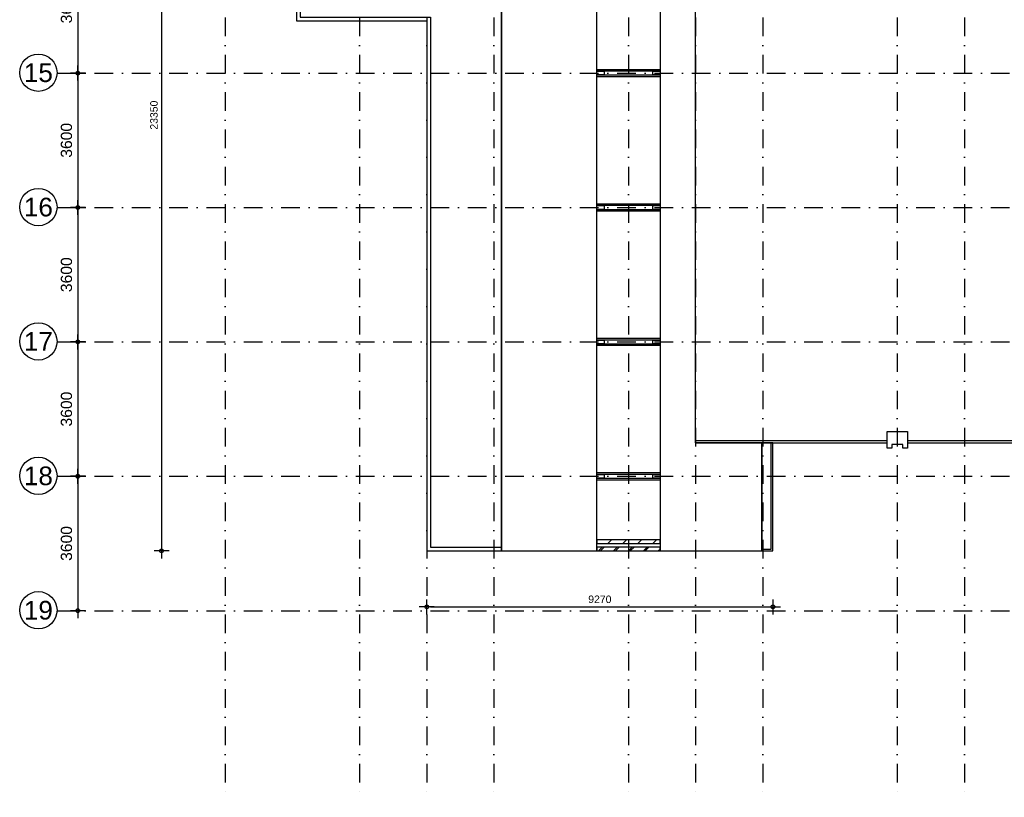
# Model space of a CAD drawing. Header units: millimetres. Extents: x -5500 to 79887, y -71178 to 5500.
# Tile 1 of 14: x -5500 to 20865, y -70400 to -49568. Entities that reach past the tile are written whole.
import ezdxf
from ezdxf.enums import TextEntityAlignment as Align

# ---------------------------------------------------------------- set-up
doc = ezdxf.new("R2010")
doc.units = ezdxf.units.MM
doc.header["$LTSCALE"] = 100
doc.linetypes.add('p_stramien$0$DASHDOT', pattern=[1, 0.5, -0.25, 0, -0.25])
for name, color, linetype in [('A--A21--_BUITENWAND', 9, 'Continuous'), ('A--A22--_BINNENWAND', 9, 'Continuous'), ('A--L21--_BUITENWAND', 4, 'Continuous'), ('A--L27--_DAKEN', 7, 'Continuous'), ('A--L28--_KONSTRUKTIES', 4, 'Continuous'), ('A--M$1A_MAATVOERING', 1, 'Continuous'), ('p_stramien$0$A--L$7A-_STRAMIEN', 250, 'p_stramien$0$DASHDOT'), ('p_stramien$0$A--M$1A_MAATVOERING', 1, 'Continuous'), ('p_stramien$0$A--T$1A_0_50MM', 3, 'Continuous')]:
    doc.layers.add(name, color=color, linetype=linetype)
doc.styles.add('p_stramien$0$TEXT-0_30', font='arial.ttf', dxfattribs={"height": 300})
doc.styles.add('p_stramien$0$TEXT-0_50', font='arial.ttf', dxfattribs={"height": 500})
doc.styles.add('TEXT-0_20', font='arial.ttf', dxfattribs={"height": 200})
doc.dimstyles.new('DIM-2', dxfattribs={"dimscale": 100, "dimtxt": 2, "dimasz": 1, "dimexe": 0, "dimexo": 0, "dimgap": 0, "dimtad": 0, "dimdec": 0, "dimzin": 0, "dimdsep": 46, "dimtxsty": 'TEXT-0_20', "dimblk1": 'MAATPUNT', "dimblk2": 'MAATPUNT', "dimsah": 1, "dimcen": 0, "dimse1": 1, "dimse2": 1, "dimclrd": 9, "dimclre": 1, "dimclrt": 2, "dimazin": 0, "dimtfac": 0.75, "dimtdec": 0, "dimtix": 1, "dimtmove": 2, "dimatfit": 3, "dimfxl": 1, "dimtvp": 1, "dimtolj": 1, "dimtzin": 0, "dimarcsym": 0})
doc.dimstyles.new('p_stramien$0$DIM-3', dxfattribs={"dimscale": 100, "dimtxt": 3, "dimasz": 1, "dimexe": 0, "dimexo": 0, "dimgap": 0, "dimtad": 0, "dimdec": 0, "dimzin": 0, "dimdsep": 46, "dimtxsty": 'p_stramien$0$TEXT-0_30', "dimblk1": 'p_stramien$0$MAATPUNT', "dimblk2": 'p_stramien$0$MAATPUNT', "dimsah": 1, "dimcen": 0, "dimse1": 1, "dimse2": 1, "dimclrd": 9, "dimclre": 1, "dimclrt": 3, "dimazin": 0, "dimtfac": 0.75, "dimtdec": 0, "dimtix": 1, "dimtmove": 2, "dimatfit": 3, "dimfxl": 1, "dimtvp": 1, "dimtolj": 1, "dimtzin": 0, "dimarcsym": 0})

# ---------------------------------------------------------------- blocks, each defined once
blk = doc.blocks.new('p_stramien$0$stramien')
at = {"layer": 'p_stramien$0$A--M$1A_MAATVOERING', "color": 1}
blk.add_circle((0, 0), 500, dxfattribs=at)
at = {"layer": 'p_stramien$0$A--T$1A_0_50MM', "style": 'p_stramien$0$TEXT-0_50'}
blk.add_attdef('AS', text='', height=500, dxfattribs=at).set_placement((0, 0), align=Align.MIDDLE_CENTER)
blk = doc.blocks.new('p_stramien$0$MAATPUNT')
at = {"color": 9, "linetype": 'Continuous'}
for p, q in [((-2, 0), (2, 0)), ((0, 2), (0, -2))]:
    blk.add_line(p, q, dxfattribs=at)
at = {"color": 1, "linetype": 'Continuous'}
blk.add_circle((0, 0), 0.5, dxfattribs=at)
blk = doc.blocks.new('*D345')
at = {"layer": 'p_stramien$0$A--M$1A_MAATVOERING', "color": 9, "lineweight": -2}
blk.add_line((-3941, -47500), (-3941, -50900), dxfattribs=at)
at = {"layer": 'p_stramien$0$A--M$1A_MAATVOERING', "color": 9, "lineweight": -2, "xscale": 100, "yscale": 100, "zscale": 100}
for p, rotation in [((-3941, -47400), 90), ((-3941, -51000), 270)]:
    blk.add_blockref('p_stramien$0$MAATPUNT', p, dxfattribs=dict(at, rotation=rotation))
at = {"layer": 'p_stramien$0$A--M$1A_MAATVOERING', "color": 3, "insert": (-4247, -49200), "char_height": 300, "attachment_point": 5, "rotation": 90, "style": 'p_stramien$0$TEXT-0_30'}
blk.add_mtext('\\A1;3600', dxfattribs=at)
blk = doc.blocks.new('*D346')
at = {"layer": 'p_stramien$0$A--M$1A_MAATVOERING', "color": 9, "lineweight": -2}
blk.add_line((-3941, -51100), (-3941, -54500), dxfattribs=at)
at = {"layer": 'p_stramien$0$A--M$1A_MAATVOERING', "color": 9, "lineweight": -2, "xscale": 100, "yscale": 100, "zscale": 100}
for p, rotation in [((-3941, -51000), 90), ((-3941, -54600), 270)]:
    blk.add_blockref('p_stramien$0$MAATPUNT', p, dxfattribs=dict(at, rotation=rotation))
at = {"layer": 'p_stramien$0$A--M$1A_MAATVOERING', "color": 3, "insert": (-4247, -52800), "char_height": 300, "attachment_point": 5, "rotation": 90, "style": 'p_stramien$0$TEXT-0_30'}
blk.add_mtext('\\A1;3600', dxfattribs=at)
blk = doc.blocks.new('*D344')
at = {"layer": 'p_stramien$0$A--M$1A_MAATVOERING', "color": 9, "lineweight": -2}
blk.add_line((-3941, -54700), (-3941, -58100), dxfattribs=at)
at = {"layer": 'p_stramien$0$A--M$1A_MAATVOERING', "color": 9, "lineweight": -2, "xscale": 100, "yscale": 100, "zscale": 100}
for p, rotation in [((-3941, -54600), 90), ((-3941, -58200), 270)]:
    blk.add_blockref('p_stramien$0$MAATPUNT', p, dxfattribs=dict(at, rotation=rotation))
at = {"layer": 'p_stramien$0$A--M$1A_MAATVOERING', "color": 3, "insert": (-4247, -56400), "char_height": 300, "attachment_point": 5, "rotation": 90, "style": 'p_stramien$0$TEXT-0_30'}
blk.add_mtext('\\A1;3600', dxfattribs=at)
blk = doc.blocks.new('*D343')
at = {"layer": 'p_stramien$0$A--M$1A_MAATVOERING', "color": 9, "lineweight": -2}
blk.add_line((-3941, -58300), (-3941, -61700), dxfattribs=at)
at = {"layer": 'p_stramien$0$A--M$1A_MAATVOERING', "color": 9, "lineweight": -2, "xscale": 100, "yscale": 100, "zscale": 100}
for p, rotation in [((-3941, -58200), 90), ((-3941, -61800), 270)]:
    blk.add_blockref('p_stramien$0$MAATPUNT', p, dxfattribs=dict(at, rotation=rotation))
at = {"layer": 'p_stramien$0$A--M$1A_MAATVOERING', "color": 3, "insert": (-4247, -60000), "char_height": 300, "attachment_point": 5, "rotation": 90, "style": 'p_stramien$0$TEXT-0_30'}
blk.add_mtext('\\A1;3600', dxfattribs=at)
blk = doc.blocks.new('*D342')
at = {"layer": 'p_stramien$0$A--M$1A_MAATVOERING', "color": 9, "lineweight": -2}
blk.add_line((-3941, -61900), (-3941, -65300), dxfattribs=at)
at = {"layer": 'p_stramien$0$A--M$1A_MAATVOERING', "color": 9, "lineweight": -2, "xscale": 100, "yscale": 100, "zscale": 100}
for p, rotation in [((-3941, -61800), 90), ((-3941, -65400), 270)]:
    blk.add_blockref('p_stramien$0$MAATPUNT', p, dxfattribs=dict(at, rotation=rotation))
at = {"layer": 'p_stramien$0$A--M$1A_MAATVOERING', "color": 3, "insert": (-4247, -63600), "char_height": 300, "attachment_point": 5, "rotation": 90, "style": 'p_stramien$0$TEXT-0_30'}
blk.add_mtext('\\A1;3600', dxfattribs=at)
blk = doc.blocks.new('MAATPUNT')
at = {"color": 9, "linetype": 'Continuous'}
for p, q in [((-2, 0), (2, 0)), ((0, 2), (0, -2))]:
    blk.add_line(p, q, dxfattribs=at)
at = {"color": 1, "linetype": 'Continuous'}
blk.add_circle((0, 0), 0.5, dxfattribs=at)
blk = doc.blocks.new('*D192')
at = {"layer": 'A--M$1A_MAATVOERING', "color": 9, "lineweight": -2}
blk.add_line((-1700, -40550), (-1700, -63700), dxfattribs=at)
at = {"layer": 'A--M$1A_MAATVOERING', "color": 9, "lineweight": -2, "xscale": 100, "yscale": 100, "zscale": 100}
for p, rotation in [((-1700, -40450), 90), ((-1700, -63800), 270)]:
    blk.add_blockref('MAATPUNT', p, dxfattribs=dict(at, rotation=rotation))
at = {"layer": 'A--M$1A_MAATVOERING', "color": 2, "insert": (-1904.2, -52125), "char_height": 200, "attachment_point": 5, "rotation": 90, "style": 'TEXT-0_20'}
blk.add_mtext('\\A1;23350', dxfattribs=at)
blk = doc.blocks.new('*D197')
at = {"layer": 'A--M$1A_MAATVOERING', "color": 9, "lineweight": -2}
blk.add_line((5500, -65300), (14570, -65300), dxfattribs=at)
at = {"layer": 'A--M$1A_MAATVOERING', "color": 9, "lineweight": -2, "xscale": 100, "yscale": 100, "zscale": 100, "rotation": 180}
blk.add_blockref('MAATPUNT', (5400, -65300), dxfattribs=at)
at = {"layer": 'A--M$1A_MAATVOERING', "color": 9, "lineweight": -2, "xscale": 100, "yscale": 100, "zscale": 100}
blk.add_blockref('MAATPUNT', (14670, -65300), dxfattribs=at)
at = {"layer": 'A--M$1A_MAATVOERING', "color": 2, "insert": (10035, -65095.8), "char_height": 200, "attachment_point": 5, "style": 'TEXT-0_20'}
blk.add_mtext('\\A1;9270', dxfattribs=at)
blk = doc.blocks.new('p_stramien')
at = {"layer": 'p_stramien$0$A--L$7A-_STRAMIEN', "ltscale": 10}
for points in [[(0, 4500), (0, -70400)], [(3600, 4500), (3600, -70400)], [(5400, 4500), (5400, -70400)], [(7200, 4500), (7200, -70400)], [(10800, 4500), (10800, -70400)], [(12600, 4500), (12600, -70400)], [(14400, 4500), (14400, -70400)], [(18000, 4500), (18000, -70400)], [(19800, 4500), (19800, -70400)], [(-4500.1, -51000), (42100, -51000)], [(-4500.1, -54600), (42100, -54600)], [(-4500.1, -58200), (42100, -58200)], [(-4500.1, -61800), (42100, -61800)], [(-4500.1, -65400), (42100, -65400)]]:
    blk.add_lwpolyline(points, dxfattribs=at)
at = {"layer": 'p_stramien$0$A--L$7A-_STRAMIEN', "rotation": 360}
for p, values in [((-5000, -50988.1), {'AS': '15'}), ((-5000, -54588.1), {'AS': '16'}), ((-5000, -58188.1), {'AS': '17'}), ((-5000, -61788.1), {'AS': '18'}), ((-5000, -65388.1), {'AS': '19'})]:
    blk.add_blockref('p_stramien$0$stramien', p, dxfattribs=at).add_auto_attribs(values)
at = {"layer": 'p_stramien$0$A--M$1A_MAATVOERING'}
for base, p1, p2, picture, middle in [((-3940.8, -51000), (0, -47400), (0, -51000), '*D345', (-4247.1, -49200)), ((-3940.8, -54600), (0, -51000), (0, -54600), '*D346', (-4247.1, -52800)), ((-3940.8, -58200), (0, -54600), (0, -58200), '*D344', (-4247.1, -56400)), ((-3940.8, -61800), (0, -58200), (0, -61800), '*D343', (-4247.1, -60000)), ((-3940.8, -65400), (0, -61800), (0, -65400), '*D342', (-4247.1, -63600))]:
    dim = blk.add_linear_dim(base=base, p1=p1, p2=p2, angle=90, dimstyle='p_stramien$0$DIM-3', dxfattribs=at)
    dim.commit()
    dim.dimension.update_dxf_attribs({"geometry": picture, "text_midpoint": middle})

msp = doc.modelspace()

# ---------------------------------------------------------------- hatches: boundary and pattern name
at = {"layer": 'A--A21--_BUITENWAND'}
h = msp.add_hatch(dxfattribs=at)
h.set_pattern_fill('BAKSTEEN', color=256, scale=100, style=0)
h.set_pattern_definition([(45, (-950, 50), (-200.0001, 200.0001), []), (45, (-900, 50), (-200.0001, 200.0001), [])])
h.paths.add_polyline_path([(9950, -63800), (11650, -63800), (11650, -63700), (9950, -63700)])
at = {"layer": 'A--A22--_BINNENWAND'}
h = msp.add_hatch(dxfattribs=at)
h.set_pattern_fill('KALKZANDSTEEN', color=256, scale=100, style=0)
h.set_pattern_definition([(45, (-950, 0), (-200.0001, 200.0001), [])])
h.paths.add_polyline_path([(9950, -63600), (11650, -63600), (11650, -63500), (9950, -63500)])

# ---------------------------------------------------------------- linework, layer by layer
at = {"layer": 'A--L21--_BUITENWAND', "color": 2}
for points in [[(9950, -63600), (11650, -63600), (11650, -63500), (9950, -63500)], [(9950, -63800), (11650, -63800), (11650, -63700), (9950, -63700)]]:
    msp.add_lwpolyline(points, close=True, dxfattribs=at)
at = {"layer": 'A--L27--_DAKEN'}
for points in [[(5400, -31900), (2125, -31900), (1913.2, -49600), (5400, -49600), (5400, -63800), (7400, -63800), (7400, -43050), (7400, -40450), (5400, -40450), (5400, -32000), (5400, -31900)], [(12600, -60900), (12600, -36850)]]:
    msp.add_lwpolyline(points, dxfattribs=at)
for points in [[(5400, -32000), (2223.8, -32000), (2014.4, -49500), (5500, -49500), (5500, -63700), (7400, -63700), (7400, -43050), (7400, -40450), (5400, -40450)], [(11650, -63800), (14370, -63800), (14370, -60900), (12600, -60900), (12600, -36850), (11650, -36850), (11650, -60900)], [(7400, -63800), (9950, -63800), (9950, -40450), (7400, -40450)], [(12600, -60850), (12600, -60900), (17730, -60900), (17730, -60850)], [(14670, -60900), (14370, -60900), (14370, -63800), (14670, -63800)], [(14620, -60900), (14370, -60900), (14370, -63750), (14620, -63750)], [(18270, -60850), (18270, -60900), (21330, -60900), (21330, -60850)]]:
    msp.add_lwpolyline(points, close=True, dxfattribs=at)
at = {"layer": 'A--L27--_DAKEN', "color": 1}
for points in [[(9950, -50950), (9950, -50900), (11650, -50900), (11650, -50950)], [(9950, -50950), (10150, -50950), (10150, -51050), (9950, -51050)], [(9950, -51100), (9950, -51050), (11650, -51050), (11650, -51100)], [(11450, -50950), (11650, -50950), (11650, -51050), (11450, -51050)], [(9950, -54550), (9950, -54500), (11650, -54500), (11650, -54550)], [(9950, -54550), (10150, -54550), (10150, -54650), (9950, -54650)], [(11450, -54550), (11650, -54550), (11650, -54650), (11450, -54650)], [(9950, -54700), (9950, -54650), (11650, -54650), (11650, -54700)], [(9950, -58150), (9950, -58100), (11650, -58100), (11650, -58150)], [(9950, -58150), (10150, -58150), (10150, -58250), (9950, -58250)], [(9950, -58300), (9950, -58250), (11650, -58250), (11650, -58300)], [(11450, -58150), (11650, -58150), (11650, -58250), (11450, -58250)], [(9950, -61750), (9950, -61700), (11650, -61700), (11650, -61750)], [(9950, -61750), (10150, -61750), (10150, -61850), (9950, -61850)], [(9950, -61900), (9950, -61850), (11650, -61850), (11650, -61900)], [(11450, -61750), (11650, -61750), (11650, -61850), (11450, -61850)]]:
    msp.add_lwpolyline(points, close=True, dxfattribs=at)
at = {"layer": 'A--L28--_KONSTRUKTIES', "color": 7}
msp.add_lwpolyline([(17850, -61050), (17730, -61050), (17730, -60600), (18270, -60600), (18270, -61050), (18150, -61050), (18150, -60950), (17850, -60950)], close=True, dxfattribs=at)

# ---------------------------------------------------------------- block references
at = {"color": 7}
msp.add_blockref('p_stramien', (0, 0), dxfattribs=at)

# ---------------------------------------------------------------- dimensions: what is measured, and where the dimension line sits
at = {"layer": 'A--M$1A_MAATVOERING'}
dim = msp.add_linear_dim(base=(-1700, -63800), p1=(5400, -40450), p2=(7628.2, -63800), angle=90, dimstyle='DIM-2', dxfattribs=at)
dim.commit()
dim.dimension.update_dxf_attribs({"geometry": '*D192', "text_midpoint": (-1904.2, -52125)})
dim = msp.add_linear_dim(base=(14670, -65300), p1=(5400, -63800), p2=(14670, -63800), dimstyle='DIM-2', dxfattribs=at)
dim.commit()
dim.dimension.update_dxf_attribs({"geometry": '*D197', "text_midpoint": (10035, -65095.8)})

doc.saveas('drawing.dxf')
